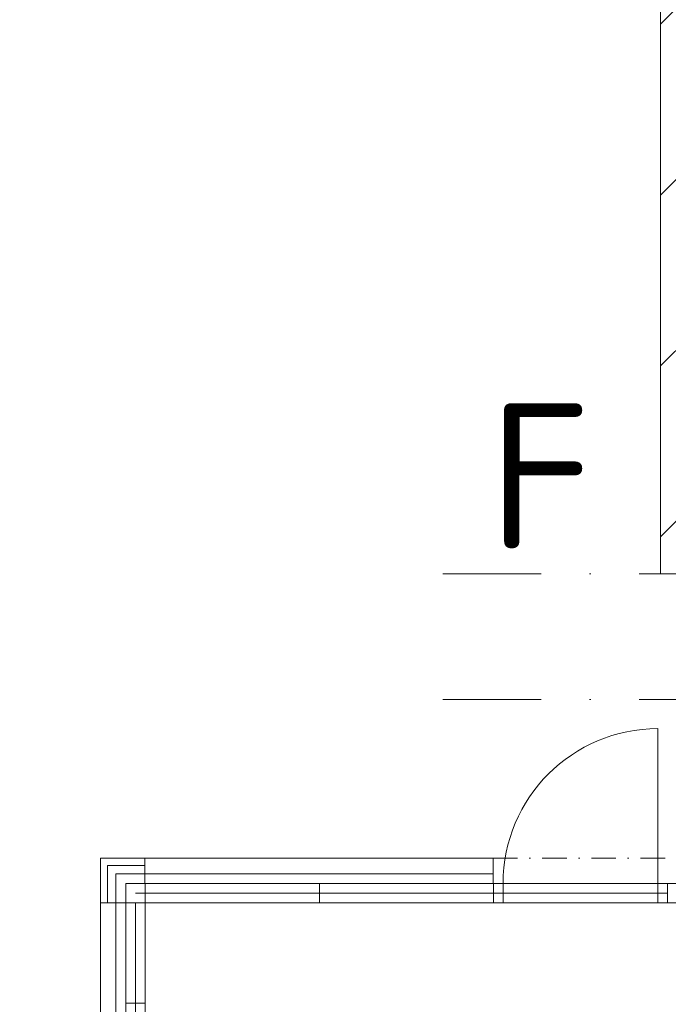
# Model space of a CAD drawing. Header units: millimetres. Extents: x -916886 to 3713765, y -2985421 to 1675785.
# Tile 56 of 256: x 817855 to 821209, y 79825 to 84915. Entities that reach past the tile are written whole.
import ezdxf
from ezdxf import colors
from ezdxf.entities.mleader import LeaderData, LeaderLine
from ezdxf.math import Vec2, Vec3

# ---------------------------------------------------------------- set-up
doc = ezdxf.new("R2010")
doc.units = ezdxf.units.MM
doc.linetypes.add('DASHDOT', pattern=[25.4, 12.7, -6.35, 0, -6.35])
doc.linetypes.add('ČERCHOVANÁ', pattern=[25.4, 12.7, -6.35, 0, -6.35])
for name, color, linetype, lineweight in [('___vedl obj', 7, 'Continuous', 30), ('A99_N_kce-pohl', 1, 'Continuous', 9), ('A99_N_txt-popis-50 @ 200', 240, 'Continuous', 9)]:
    doc.layers.add(name, color=color, linetype=linetype, lineweight=lineweight)
doc.styles.add('A99_popis', font='isocpeur.ttf')
doc.styles.add('ad_popis 100', font='isocpeur.ttf', dxfattribs={"height": 200})
doc.linetypes.add('IZOLACE', pattern='A,0.00254,-2.54,[134,ltypeshp.shx,S=2.54,R=0,X=-2.54,Y=0],-5.08,[134,ltypeshp.shx,S=2.54,R=180,X=2.54,Y=0],-2.54', length=10.16254)

# ---------------------------------------------------------------- blocks, each defined once
blk = doc.blocks.new('A$C2B9F600D')
at = {"layer": '___vedl obj', "lineweight": 9}
for p, q in [((4967.2, 6126.7), (4967.2, 7026.7)), ((4117.2, 6226.7), (2217.2, 6226.7)), ((2217.2, 6226.7), (4117.2, 6226.7)), ((2217.2, 6226.7), (2217.2, 4406.7)), ((3896.2, 6226.7), (4796.2, 6226.7)), ((5017.2, 6226.7), (4117.2, 6226.7)), ((4167.2, 6126.7), (4167.2, 6226.7)), ((4796.2, 6226.7), (5017.2, 6226.7)), ((4117.2, 6176.7), (2267.2, 6176.7)), ((3896.2, 6176.7), (4796.2, 6176.7)), ((4796.2, 6176.7), (5017.2, 6176.7)), ((2267.2, 4406.7), (2267.2, 6126.7)), ((2317.2, 6126.7), (4117.2, 6126.7)), ((2317.2, 6126.7), (2317.2, 4406.7)), ((3896.2, 6126.7), (4796.2, 6126.7)), ((5017.2, 6126.7), (4117.2, 6126.7)), ((4796.2, 6126.7), (5017.2, 6126.7))]:
    blk.add_line(p, q, dxfattribs=at)
at = {"layer": '___vedl obj', "lineweight": 9, "ltscale": 2}
for p, q in [((2317.2, 6226.7), (2217.2, 6226.7)), ((2217.2, 6226.7), (2217.2, 6126.7)), ((2317.2, 6126.7), (2317.2, 6226.7)), ((3217.2, 6126.7), (3217.2, 6226.7)), ((4117.2, 6126.7), (4117.2, 6226.7)), ((8275.2, 6226.7), (5017.2, 6226.7)), ((8275.2, 6226.7), (5017.2, 6226.7)), ((5017.2, 6126.7), (5017.2, 6226.7)), ((2217.2, 6126.7), (2317.2, 6126.7)), ((5275.2, 6126.7), (5017.2, 6126.7)), ((2317.2, 5606.7), (2217.2, 5606.7))]:
    blk.add_line(p, q, dxfattribs=at)
at = {"layer": '___vedl obj', "lineweight": 9}
blk.add_arc((4967.2, 6226.7), 800, 90, 180, dxfattribs=at)

msp = doc.modelspace()

# ---------------------------------------------------------------- hatches: boundary and pattern name
at = {"layer": 'A99_N_kce-pohl', "linetype": 'Continuous', "lineweight": 5, "ltscale": 0.5, "transparency": 33554687}
h = msp.add_hatch(dxfattribs=at)
h.set_pattern_fill('ANSI31', color=1, scale=5000)
h.set_pattern_definition([(45, (0, 0), (-441.94174, 441.94174), [])])
h.paths.add_polyline_path([(821167.5, 99950), (967162.5, 99950), (967162.5, 82050), (821167.5, 82050)])

# ---------------------------------------------------------------- linework, layer by layer
at = {"layer": 'A99_N_kce-pohl', "color": 7, "linetype": 'DASHDOT', "ltscale": 40}
for p, q in [((820042.5, 82050), (954862.5, 82050)), ((820042.5, 81400), (954862.5, 81400))]:
    msp.add_line(p, q, dxfattribs=at)
at = {"layer": 'A99_N_kce-pohl', "color": 7, "linetype": 'Continuous', "lineweight": 5, "ltscale": 0.5}
msp.add_lwpolyline([(821167.5, 99950), (967162.5, 99950), (967162.5, 82050), (821167.5, 82050)], close=True, dxfattribs=at)
at = {"layer": 'A99_N_kce-pohl', "color": 7, "linetype": 'Continuous', "lineweight": 13, "ltscale": 0.5}
msp.add_lwpolyline([(818502.6, 80450), (818502.5, 80580), (818272.5, 80580), (818272.5, 80350), (818404.5, 80350)], dxfattribs=at)
at = {"layer": 'A99_N_kce-pohl', "color": 7, "linetype": 'Continuous', "ltscale": 0.5}
for points in [[(818502.5, 80580), (820302.5, 80580)], [(820302.5, 80450), (820302.5, 80580)], [(818352.5, 80500), (820302.5, 80500)], [(818272.5, 80350), (818272.5, 78630)]]:
    msp.add_lwpolyline(points, dxfattribs=at)
at = {"layer": 'A99_N_kce-pohl', "color": 7, "linetype": 'ČERCHOVANÁ', "ltscale": 10}
msp.add_lwpolyline([(820302.5, 80580), (821212.5, 80580)], dxfattribs=at)
at = {"layer": 'A99_N_kce-pohl', "color": 7, "linetype": 'IZOLACE', "lineweight": 0, "ltscale": 3.5}
msp.add_lwpolyline([(818310, 80350), (818310, 80542.5), (818504.5, 80542.5)], dxfattribs=at)
at = {"layer": 'A99_N_kce-pohl', "color": 7, "linetype": 'Continuous', "lineweight": 5, "ltscale": 0.5}
msp.add_lwpolyline([(818352.5, 80500), (818352.5, 75520)], dxfattribs=at)

# ---------------------------------------------------------------- block references
at = {"layer": 'A99_N_kce-pohl', "color": 7, "lineweight": 9, "ltscale": 2}
msp.add_blockref('A$C2B9F600D', (816187.3, 74223.3), dxfattribs=at)

# ---------------------------------------------------------------- texts
at = {"layer": 'A99_N_kce-pohl', "color": 7, "lineweight": 0, "insert": (820279, 82930), "char_height": 750, "attachment_point": 1, "style": 'ad_popis 100', "bg_fill": 3, "box_fill_scale": 1, "bg_fill_color": 256, "bg_fill_transparency": 0}
msp.add_mtext_dynamic_manual_height_columns('F', width=832.5, gutter_width=1000, heights=[0], dxfattribs=at)

# ---------------------------------------------------------------- next in the draw order: leaders
at = {"layer": 'A99_N_txt-popis-50 @ 200', "lineweight": 9}
ml = msp.add_multileader_mtext('Standard', dxfattribs=at)
ml.set_content('\\A1;{\\C256;EI 45 DP1\\P(odolnost pláště)}', color=1, style='A99_popis')
ml.set_leader_properties(color=256, linetype='ByLayer', lineweight=-1)
ml.build(insert=Vec2(0, 0))
ml.multileader.update_dxf_attribs({"dogleg_length": 6.4, "arrow_head_size": 200, "scale": 200})
ctx = ml.context
ctx.base_point, ctx.scale, ctx.char_height, ctx.arrow_head_size, ctx.landing_gap_size, ctx.plane_origin = Vec3(23857.5, 83985), 200, 400, 200, 400, Vec3(22825, 75410.8)
notes = []
notes.append((ctx, [(0, (1, 1, 0), (22577.5, 83985), (1, 0), 1280, [(0, [(22577.5, 82150)], 0, [])])]))
ctx.mtext.insert, ctx.mtext.width, ctx.mtext.flow_direction = Vec3(24257.5, 84245), 4496.499, 5
ml = msp.add_multileader_mtext('Standard', dxfattribs=at)
ml.set_content('\\A1;{\\C256;EI 45 DP1\\P(odolnost pláště)}', color=1, style='A99_popis')
ml.set_leader_properties(color=256, linetype='ByLayer', lineweight=-1)
ml.build(insert=Vec2(0, 0))
ml.multileader.update_dxf_attribs({"dogleg_length": 6.4, "arrow_head_size": 200, "scale": 200})
ctx = ml.context
ctx.base_point, ctx.scale, ctx.char_height, ctx.arrow_head_size, ctx.landing_gap_size, ctx.plane_origin = Vec3(120297.5, 83985), 200, 400, 200, 400, Vec3(119265, 75410.8)
notes.append((ctx, [(0, (1, 1, 0), (119017.5, 83985), (1, 0), 1280, [(0, [(119017.5, 82150)], 0, [])])]))
ctx.mtext.insert, ctx.mtext.width, ctx.mtext.flow_direction = Vec3(120697.5, 84245), 4496.499, 5
for ctx, leaders in notes:
    for number, flags, end, landing, length, lines in leaders:
        leader = LeaderData()
        leader.index, (leader.has_last_leader_line, leader.has_dogleg_vector, leader.attachment_direction) = number, flags
        leader.last_leader_point, leader.dogleg_vector, leader.dogleg_length = Vec3(end), Vec3(landing), length
        for number, points, colour, breaks in lines:
            line = LeaderLine()
            line.index, line.vertices, line.color, line.breaks = number, Vec3.list(points), colors.encode_raw_color(colour), breaks
            leader.lines.append(line)
        ctx.leaders.append(leader)

doc.saveas('drawing.dxf')
